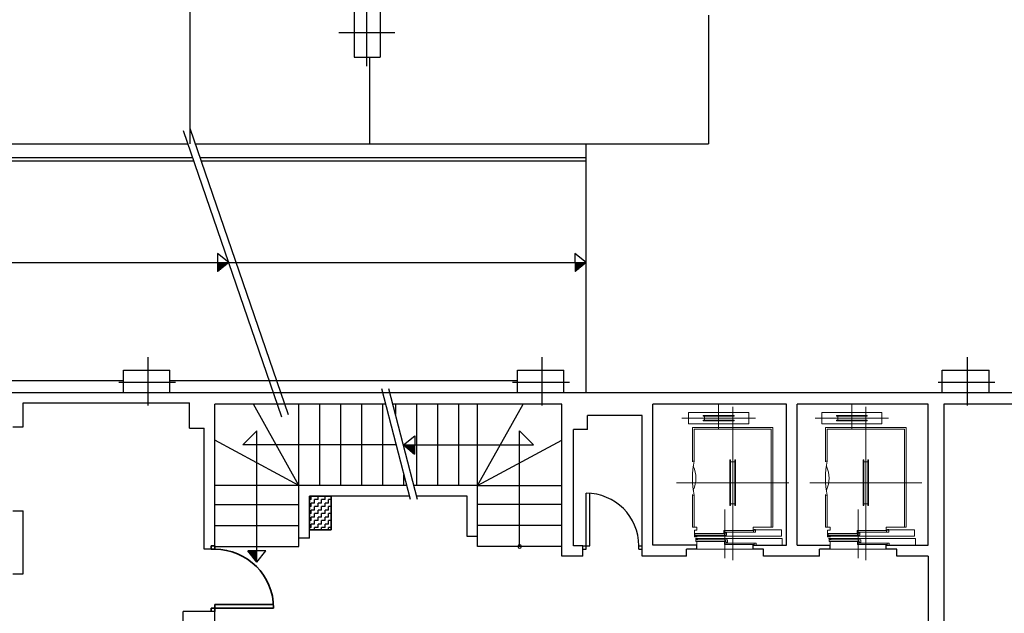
# Model space of a CAD drawing. Header units: metres. Extents: x -1 to 438, y -6 to 52.
# Tile 8 of 10: x 408.04 to 422.09, y 25.08 to 33.55. Entities that reach past the tile are written whole.
import ezdxf

# ---------------------------------------------------------------- set-up
doc = ezdxf.new("R2010")
doc.units = ezdxf.units.M
doc.linetypes.add('CONTINUA', pattern=[0])
for name, color, linetype, lineweight in [('LEGENDA ENDERROCS TEXT', 7, 'CONTINUA', 25), ('PS-1  MURS ACTUAL', 7, 'CONTINUA', 25), ('PS-1  MURS ENDERROCAT', 7, 'CONTINUA', 25)]:
    doc.layers.add(name, color=color, linetype=linetype, lineweight=lineweight)
doc.styles.add('Century Gothic', font='txt')

# ---------------------------------------------------------------- blocks, each defined once
blk = doc.blocks.new('OBJETO_COMPLEJO_0')
at = {"layer": 'PS-1  MURS ACTUAL', "transparency": 33554687}
for start, end in [(90, 270), (270, 90)]:
    blk.add_arc((415.176, 26.031), 0.025, start, end, dxfattribs=at)

msp = doc.modelspace()

# ---------------------------------------------------------------- hatches: boundary and pattern name
at = {"layer": 'PS-1  MURS ENDERROCAT', "linetype": 'CONTINUA', "lineweight": 25, "transparency": 33554687}
h = msp.add_hatch(dxfattribs=at)
h.set_pattern_fill('TRAMA', scale=0.05, angle=90, style=0, pattern_type=2)
h.set_pattern_definition([(90, (-0.1, 0.1), (-0.05, 0.05), [0.05, -0.05]), (180, (-0.1, 0.1), (-0.05, -0.05), [0.05, -0.05])])
h.paths.add_polyline_path([(412.176, 26.27), (412.486, 26.27), (412.486, 26.751), (412.176, 26.751)], flags=0)

# ---------------------------------------------------------------- linework, layer by layer
at = {"layer": 'PS-1  MURS ACTUAL', "color": 180, "linetype": 'CONTINUA', "transparency": 33554687}
for p, q in [((410.471, 40.761), (410.471, 31.781)), ((412.996, 32.89), (412.996, 33.85)), ((417.87, 33.62), (417.87, 31.781)), ((412.596, 33.37), (413.396, 33.37)), ((413.036, 33.02), (413.036, 31.781)), ((416.126, 31.781), (417.87, 31.781)), ((409.876, 28.043), (409.876, 28.733)), ((415.496, 28.043), (415.496, 28.733)), ((421.566, 28.043), (421.566, 28.733)), ((409.456, 28.376), (410.266, 28.376)), ((415.076, 28.376), (415.886, 28.376)), ((415.081, 28.376), (415.881, 28.376)), ((421.146, 28.376), (421.956, 28.376))]:
    msp.add_line(p, q, dxfattribs=at)
at = {"layer": 'PS-1  MURS ACTUAL', "transparency": 33554687}
for p, q in [((412.816, 33.75), (412.816, 33.02)), ((413.186, 33.75), (413.186, 33.02)), ((412.816, 33.02), (413.186, 33.02)), ((407.586, 31.781), (410.444, 31.781)), ((410.55, 31.781), (416.126, 31.781)), ((416.126, 28.23), (416.126, 31.781)), ((410.513, 31.581), (404.696, 31.581)), ((410.53, 31.531), (404.696, 31.531)), ((416.126, 31.581), (410.619, 31.581)), ((416.126, 31.531), (410.636, 31.531)), ((410.865, 30.214), (410.867, 29.955)), ((415.965, 30.214), (415.967, 29.955)), ((404.646, 30.086), (414.897, 30.086)), ((411.132, 30.086), (416.126, 30.086)), ((409.526, 28.23), (409.526, 28.55)), ((409.526, 28.55), (410.186, 28.55)), ((410.186, 28.23), (410.186, 28.55)), ((415.146, 28.23), (415.146, 28.55)), ((415.146, 28.55), (415.806, 28.55)), ((415.806, 28.23), (415.806, 28.55)), ((421.206, 28.23), (421.206, 28.55)), ((421.206, 28.55), (421.876, 28.55)), ((421.876, 28.23), (421.876, 28.55)), ((405.976, 28.401), (409.526, 28.401)), ((410.186, 28.401), (415.146, 28.401)), ((405.976, 28.23), (409.526, 28.23)), ((406.026, 28.23), (409.396, 28.23)), ((409.526, 28.23), (410.186, 28.23)), ((410.056, 28.23), (413.986, 28.23)), ((410.186, 28.23), (413.222, 28.23)), ((413.325, 28.23), (415.016, 28.23)), ((414.086, 28.23), (415.146, 28.23)), ((415.146, 28.23), (415.806, 28.23)), ((415.676, 28.23), (421.066, 28.23)), ((415.806, 28.23), (421.206, 28.23)), ((421.206, 28.23), (421.876, 28.23)), ((421.876, 28.23), (425.216, 28.23)), ((408.093, 28.08), (410.466, 28.08)), ((408.093, 27.741), (408.093, 28.08)), ((410.466, 27.72), (410.466, 28.08)), ((410.826, 26.041), (410.826, 28.061)), ((413.266, 28.061), (410.826, 28.061)), ((412.026, 26.901), (411.377, 28.061)), ((412.026, 26.901), (412.026, 28.061)), ((412.326, 26.901), (412.326, 28.061)), ((412.626, 26.901), (412.626, 28.061)), ((412.926, 26.901), (412.926, 28.061)), ((413.226, 26.901), (413.226, 28.061)), ((415.776, 28.061), (413.369, 28.061)), ((413.406, 28.061), (413.406, 27.915)), ((413.706, 28.061), (413.706, 26.901)), ((414.006, 28.061), (414.006, 26.901)), ((414.306, 28.061), (414.306, 26.901)), ((414.576, 26.901), (415.226, 28.061)), ((414.576, 26.901), (414.576, 28.061)), ((415.776, 25.891), (415.776, 28.061)), ((417.076, 26.051), (417.076, 28.061)), ((418.986, 28.061), (417.076, 28.061)), ((418.986, 26.051), (418.986, 28.061)), ((419.136, 26.051), (419.136, 28.061)), ((421.006, 28.061), (419.136, 28.061)), ((421.006, 26.051), (421.006, 28.061)), ((421.231, 28.061), (421.231, 24.301)), ((426.811, 28.061), (421.231, 28.061)), ((416.926, 27.901), (416.146, 27.901)), ((416.146, 27.701), (416.146, 27.901)), ((416.926, 25.891), (416.926, 27.901)), ((407.943, 27.741), (408.093, 27.741)), ((410.466, 27.72), (410.676, 27.72)), ((410.676, 25.991), (410.676, 27.72)), ((411.226, 27.481), (411.426, 27.681)), ((411.426, 25.809), (411.426, 27.681)), ((415.176, 26.031), (415.176, 27.681)), ((415.176, 27.681), (415.376, 27.481)), ((416.146, 27.701), (415.946, 27.701)), ((415.946, 26.041), (415.946, 27.701)), ((412.026, 26.901), (410.826, 27.548)), ((413.68, 27.609), (413.678, 27.35)), ((414.576, 26.901), (415.776, 27.548)), ((413.416, 27.481), (411.226, 27.481)), ((413.519, 27.481), (415.376, 27.481)), ((413.526, 26.901), (413.526, 27.052)), ((412.026, 26.901), (410.826, 26.901)), ((413.566, 26.901), (412.026, 26.901)), ((412.026, 26.151), (412.026, 26.901)), ((414.576, 26.901), (413.669, 26.901)), ((414.576, 26.171), (414.576, 26.901)), ((414.576, 26.901), (415.776, 26.901)), ((413.604, 26.751), (412.176, 26.751)), ((412.176, 26.151), (412.176, 26.751)), ((414.426, 26.751), (413.708, 26.751)), ((414.426, 26.171), (414.426, 26.751)), ((416.126, 25.991), (416.126, 26.791)), ((416.176, 26.041), (416.176, 26.789)), ((410.826, 26.631), (412.026, 26.631)), ((415.776, 26.631), (414.576, 26.631)), ((407.943, 26.541), (408.093, 26.541)), ((408.093, 25.641), (408.093, 26.541)), ((410.826, 26.331), (412.026, 26.331)), ((415.776, 26.331), (414.576, 26.331)), ((412.176, 26.151), (412.026, 26.151)), ((412.026, 26.031), (412.026, 26.151)), ((414.576, 26.171), (414.426, 26.171)), ((414.576, 26.031), (414.576, 26.171)), ((410.776, 25.991), (410.676, 25.991)), ((410.776, 26.041), (410.776, 25.991)), ((410.826, 26.041), (410.776, 26.041)), ((410.776, 25.991), (410.826, 25.991)), ((410.826, 26.041), (410.826, 25.991)), ((410.826, 26.031), (412.026, 26.031)), ((415.776, 26.031), (414.576, 26.031)), ((416.076, 26.041), (415.946, 26.041)), ((416.076, 25.891), (416.076, 26.041)), ((416.076, 26.041), (416.176, 26.041)), ((416.076, 25.991), (416.126, 25.991)), ((416.876, 25.991), (416.876, 26.041)), ((416.876, 26.041), (416.926, 26.041)), ((416.876, 25.991), (416.926, 25.991)), ((417.706, 26.051), (417.076, 26.051)), ((417.556, 25.891), (417.556, 25.991)), ((417.706, 25.991), (417.556, 25.991)), ((417.706, 25.991), (417.706, 26.051)), ((418.506, 25.991), (418.506, 26.051)), ((418.506, 26.051), (418.986, 26.051)), ((418.656, 25.991), (418.506, 25.991)), ((418.656, 25.891), (418.656, 25.991)), ((419.136, 26.051), (419.606, 26.051)), ((419.456, 25.891), (419.456, 25.991)), ((419.606, 25.991), (419.456, 25.991)), ((419.606, 25.991), (419.606, 26.051)), ((420.406, 25.991), (420.406, 26.051)), ((420.406, 26.051), (421.006, 26.051)), ((420.556, 25.991), (420.406, 25.991)), ((420.556, 25.891), (420.556, 25.991)), ((411.556, 25.969), (411.297, 25.967)), ((416.076, 25.891), (415.776, 25.891)), ((417.556, 25.891), (416.926, 25.891)), ((419.456, 25.891), (418.656, 25.891)), ((421.006, 25.891), (420.556, 25.891)), ((421.006, 25.891), (421.006, 24.301)), ((407.943, 25.641), (408.093, 25.641)), ((410.776, 25.151), (411.666, 25.151)), ((410.776, 25.151), (410.776, 25.101)), ((410.826, 25.201), (411.665, 25.201)), ((410.826, 25.101), (410.826, 25.201)), ((410.376, 24.301), (410.376, 25.101)), ((410.826, 25.101), (410.376, 25.101)), ((410.826, 24.301), (410.826, 25.101))]:
    msp.add_line(p, q, dxfattribs=at)
at = {"layer": 'PS-1  MURS ACTUAL', "linetype": 'CONTINUA', "transparency": 33554687}
for p, q in [((411.785, 27.878), (410.38, 31.967)), ((411.879, 27.91), (410.475, 32)), ((411.027, 30.086), (410.865, 30.214)), ((416.126, 30.086), (415.965, 30.214)), ((411.027, 30.086), (410.867, 29.955)), ((416.126, 30.086), (415.967, 29.955)), ((413.617, 26.701), (413.209, 28.28)), ((413.721, 26.701), (413.312, 28.28)), ((413.519, 27.481), (413.68, 27.609)), ((413.519, 27.481), (413.678, 27.35)), ((411.428, 25.808), (411.297, 25.967)), ((411.428, 25.808), (411.556, 25.969))]:
    msp.add_line(p, q, dxfattribs=at)
at = {"layer": 'PS-1  MURS ACTUAL', "linetype": 'CONTINUA', "lineweight": 13, "transparency": 33554687}
for p, q in [((418.016, 27.713), (418.016, 28.061)), ((418.216, 25.835), (418.216, 28.026)), ((419.916, 27.713), (419.916, 28.061)), ((420.116, 25.835), (420.116, 28.026)), ((417.491, 27.863), (418.541, 27.863)), ((417.586, 27.783), (417.586, 27.943)), ((417.796, 27.903), (418.236, 27.903)), ((417.796, 27.893), (417.796, 27.903)), ((417.796, 27.893), (418.236, 27.893)), ((417.796, 27.823), (417.796, 27.833)), ((417.796, 27.833), (418.236, 27.833)), ((417.796, 27.823), (418.236, 27.823)), ((417.816, 27.833), (417.816, 27.893)), ((418.216, 27.833), (418.216, 27.893)), ((418.236, 27.893), (418.236, 27.903)), ((418.236, 27.823), (418.236, 27.833)), ((418.446, 27.783), (418.446, 27.943)), ((419.391, 27.863), (420.441, 27.863)), ((419.486, 27.783), (419.486, 27.943)), ((419.696, 27.893), (419.696, 27.903)), ((419.696, 27.903), (420.136, 27.903)), ((419.696, 27.893), (420.136, 27.893)), ((419.696, 27.833), (420.136, 27.833)), ((419.696, 27.823), (419.696, 27.833)), ((419.696, 27.823), (420.136, 27.823)), ((419.716, 27.833), (419.716, 27.893)), ((420.116, 27.833), (420.116, 27.893)), ((420.136, 27.893), (420.136, 27.903)), ((420.136, 27.823), (420.136, 27.833)), ((420.346, 27.783), (420.346, 27.943)), ((418.176, 27.266), (418.186, 27.266)), ((418.176, 26.616), (418.176, 27.266)), ((418.186, 26.616), (418.186, 27.266)), ((418.246, 27.266), (418.256, 27.266)), ((418.246, 26.616), (418.246, 27.266)), ((418.256, 26.616), (418.256, 27.266)), ((420.076, 26.616), (420.076, 27.266)), ((420.076, 27.266), (420.086, 27.266)), ((420.086, 26.616), (420.086, 27.266)), ((420.146, 26.616), (420.146, 27.266)), ((420.146, 27.266), (420.156, 27.266)), ((420.156, 26.616), (420.156, 27.266)), ((418.186, 27.241), (418.246, 27.241)), ((420.086, 27.241), (420.146, 27.241)), ((417.416, 26.941), (419.016, 26.941)), ((419.316, 26.941), (420.916, 26.941)), ((418.106, 25.862), (418.106, 26.56)), ((418.176, 26.616), (418.186, 26.616)), ((418.186, 26.641), (418.246, 26.641)), ((418.246, 26.616), (418.256, 26.616)), ((420.006, 25.862), (420.006, 26.56)), ((420.076, 26.616), (420.086, 26.616)), ((420.086, 26.641), (420.146, 26.641)), ((420.146, 26.616), (420.156, 26.616)), ((417.641, 26.306), (417.706, 26.306)), ((418.766, 26.306), (418.791, 26.306)), ((419.541, 26.306), (419.606, 26.306)), ((420.666, 26.306), (420.691, 26.306))]:
    msp.add_line(p, q, dxfattribs=at)
at = {"layer": 'PS-1  MURS ACTUAL', "lineweight": 13, "transparency": 33554687}
for p, q in [((417.586, 27.943), (418.446, 27.943)), ((419.486, 27.943), (420.346, 27.943)), ((417.586, 27.783), (418.446, 27.783)), ((418.791, 27.731), (417.641, 27.731)), ((417.641, 27.731), (417.641, 27.239)), ((418.766, 27.706), (417.666, 27.706)), ((417.666, 27.706), (417.666, 27.251)), ((418.766, 27.706), (418.766, 26.306)), ((418.791, 26.541), (418.791, 27.731)), ((418.791, 27.706), (418.791, 26.306)), ((419.486, 27.783), (420.346, 27.783)), ((419.541, 27.731), (419.541, 27.239)), ((420.691, 27.731), (419.541, 27.731)), ((419.566, 27.706), (419.566, 27.251)), ((420.666, 27.706), (419.566, 27.706)), ((420.666, 27.706), (420.666, 26.306)), ((420.691, 26.541), (420.691, 27.731)), ((420.691, 27.706), (420.691, 26.306)), ((418.766, 26.566), (418.766, 27.566)), ((420.666, 26.566), (420.666, 27.566)), ((417.666, 27.251), (417.641, 27.251)), ((419.566, 27.251), (419.541, 27.251)), ((417.641, 26.775), (417.641, 26.306)), ((417.666, 26.761), (417.641, 26.761)), ((417.666, 26.761), (417.666, 26.306)), ((419.541, 26.775), (419.541, 26.306)), ((419.566, 26.761), (419.541, 26.761)), ((419.566, 26.761), (419.566, 26.306)), ((417.671, 26.176), (418.911, 26.176)), ((418.099, 26.192), (417.677, 26.192)), ((418.513, 26.237), (418.091, 26.237)), ((418.911, 26.27), (418.506, 26.27)), ((418.911, 26.27), (418.911, 26.176)), ((419.571, 26.176), (420.811, 26.176)), ((419.999, 26.192), (419.577, 26.192)), ((420.413, 26.237), (419.991, 26.237)), ((420.811, 26.27), (420.406, 26.27)), ((420.811, 26.27), (420.811, 26.176)), ((418.113, 26.124), (417.691, 26.124)), ((417.706, 26.051), (417.706, 26.102)), ((417.706, 25.991), (418.506, 25.991)), ((418.521, 26.079), (418.099, 26.079)), ((420.013, 26.124), (419.591, 26.124)), ((419.606, 26.051), (419.606, 26.102)), ((419.606, 25.991), (420.406, 25.991)), ((420.421, 26.079), (419.999, 26.079))]:
    msp.add_line(p, q, dxfattribs=at)
for points in [[(417.666, 26.306), (417.706, 26.306), (417.706, 26.265), (417.671, 26.265), (417.671, 26.169), (417.711, 26.169)], [(418.121, 26.22), (418.091, 26.22), (418.091, 26.259), (418.513, 26.259), (418.513, 26.237), (418.543, 26.237), (418.543, 26.274), (418.523, 26.274)], [(418.766, 26.306), (418.506, 26.306), (418.506, 26.265), (418.536, 26.265)], [(419.566, 26.306), (419.606, 26.306), (419.606, 26.265), (419.571, 26.265), (419.571, 26.169), (419.611, 26.169)], [(420.021, 26.22), (419.991, 26.22), (419.991, 26.259), (420.413, 26.259), (420.413, 26.237), (420.443, 26.237), (420.443, 26.274), (420.423, 26.274)], [(420.666, 26.306), (420.406, 26.306), (420.406, 26.265), (420.436, 26.265)], [(417.707, 26.175), (417.677, 26.175), (417.677, 26.214), (418.099, 26.214), (418.099, 26.192), (418.129, 26.192), (418.129, 26.229), (418.109, 26.229)], [(417.684, 26.146), (418.924, 26.146), (418.924, 26.051)], [(417.721, 26.141), (417.691, 26.141), (417.691, 26.102), (418.113, 26.102), (418.113, 26.124), (418.143, 26.124), (418.143, 26.087), (418.123, 26.087)], [(419.607, 26.175), (419.577, 26.175), (419.577, 26.214), (419.999, 26.214), (419.999, 26.192), (420.029, 26.192), (420.029, 26.229), (420.009, 26.229)], [(419.584, 26.146), (420.824, 26.146), (420.824, 26.051)], [(419.621, 26.141), (419.591, 26.141), (419.591, 26.102), (420.013, 26.102), (420.013, 26.124), (420.043, 26.124), (420.043, 26.087), (420.023, 26.087)], [(418.129, 26.096), (418.099, 26.096), (418.099, 26.057), (418.521, 26.057), (418.521, 26.079), (418.551, 26.079), (418.551, 26.051)], [(420.029, 26.096), (419.999, 26.096), (419.999, 26.057), (420.421, 26.057), (420.421, 26.079), (420.451, 26.079), (420.451, 26.051)]]:
    msp.add_lwpolyline(points, dxfattribs=at)
at = {"layer": 'PS-1  MURS ACTUAL', "transparency": 33554687}
for centre, radius, start, end in [((410.687, 38.208), 8.139, 271.2603, 272.2995), ((410.687, 38.208), 8.149, 271.2593, 272.2068), ((415.787, 38.208), 8.139, 271.2603, 272.2995), ((415.787, 38.208), 8.149, 271.2593, 272.2068), ((410.687, 38.208), 8.159, 271.2583, 272.1144), ((410.687, 38.208), 8.169, 271.2573, 272.0224), ((410.687, 38.208), 8.179, 271.2563, 271.9309), ((410.687, 38.208), 8.189, 271.2553, 271.8398), ((410.687, 38.208), 8.199, 271.2542, 271.7491), ((410.687, 38.208), 8.209, 271.2532, 271.6588), ((410.687, 38.208), 8.219, 271.2522, 271.5689), ((410.687, 38.208), 8.229, 271.2512, 271.4794), ((410.687, 38.208), 8.239, 271.2502, 271.3903), ((410.687, 38.208), 8.249, 271.2492, 271.3016), ((415.787, 38.208), 8.159, 271.2583, 272.1144), ((415.787, 38.208), 8.169, 271.2573, 272.0224), ((415.787, 38.208), 8.179, 271.2563, 271.9309), ((415.787, 38.208), 8.189, 271.2553, 271.8398), ((415.787, 38.208), 8.199, 271.2542, 271.7491), ((415.787, 38.208), 8.209, 271.2532, 271.6588), ((415.787, 38.208), 8.219, 271.2522, 271.5689), ((415.787, 38.208), 8.229, 271.2512, 271.4794), ((415.787, 38.208), 8.239, 271.2502, 271.3903), ((415.787, 38.208), 8.249, 271.2492, 271.3016), ((413.858, 35.603), 8.139, 267.7005, 268.7397), ((413.858, 35.603), 8.149, 267.7932, 268.7407), ((413.858, 35.603), 8.159, 267.8856, 268.7417), ((413.858, 35.603), 8.169, 267.9776, 268.7427), ((413.858, 35.603), 8.179, 268.0691, 268.7437), ((413.858, 35.603), 8.189, 268.1602, 268.7447), ((413.858, 35.603), 8.199, 268.2509, 268.7458), ((413.858, 35.603), 8.209, 268.3412, 268.7468), ((413.858, 35.603), 8.219, 268.4311, 268.7478), ((413.858, 35.603), 8.229, 268.5206, 268.7488), ((413.858, 35.603), 8.239, 268.6097, 268.7498), ((413.858, 35.603), 8.249, 268.6984, 268.7508), ((416.126, 26.041), 0.75, 0, 90), ((410.826, 25.151), 0.84, 0, 90), ((419.55, 26.147), 8.249, 181.2492, 181.3016), ((419.55, 26.147), 8.239, 181.2502, 181.3903), ((419.55, 26.147), 8.229, 181.2512, 181.4794), ((419.55, 26.147), 8.219, 181.2522, 181.5689), ((419.55, 26.147), 8.209, 181.2532, 181.6588), ((419.55, 26.147), 8.199, 181.2542, 181.7491), ((419.55, 26.147), 8.189, 181.2553, 181.8398), ((419.55, 26.147), 8.179, 181.2563, 181.9309), ((419.55, 26.147), 8.169, 181.2573, 182.0224), ((419.55, 26.147), 8.159, 181.2583, 182.1144), ((419.55, 26.147), 8.149, 181.2593, 182.2068), ((419.55, 26.147), 8.139, 181.2603, 182.2995)]:
    msp.add_arc(centre, radius, start, end, dxfattribs=at)
at = {"layer": 'PS-1  MURS ACTUAL', "lineweight": 13, "transparency": 33554687}
for centre, radius, start, end in [((418.854, 27.006), 1.213, 168.3473, 191.6527), ((417.292, 27.006), 0.399, 334.7815, 25.2185), ((420.754, 27.006), 1.213, 168.3473, 191.6527), ((419.192, 27.006), 0.399, 334.7815, 25.2185)]:
    msp.add_arc(centre, radius, start, end, dxfattribs=at)
at = {"layer": 'PS-1  MURS ENDERROCAT', "color": 2, "linetype": 'CONTINUA', "lineweight": 35, "transparency": 33554687}
for p, q in [((410.776, 26.041), (410.776, 25.991)), ((410.826, 26.041), (410.776, 26.041)), ((410.776, 25.991), (410.826, 25.991)), ((410.826, 26.041), (410.826, 25.991)), ((410.776, 25.151), (411.666, 25.151)), ((410.776, 25.151), (410.776, 25.101)), ((410.826, 25.201), (411.665, 25.201)), ((410.826, 25.101), (410.826, 25.201))]:
    msp.add_line(p, q, dxfattribs=at)
msp.add_lwpolyline([(412.176, 26.751), (412.486, 26.751), (412.486, 26.27), (412.176, 26.27), (412.176, 26.751)], close=True, dxfattribs=at)
msp.add_arc((410.826, 25.151), 0.84, 0, 90, dxfattribs=at)

# ---------------------------------------------------------------- block references
at = {"layer": 'PS-1  MURS ACTUAL', "transparency": 33554687}
msp.add_blockref('OBJETO_COMPLEJO_0', (0, 0), dxfattribs=at)

# ---------------------------------------------------------------- texts
at = {"layer": 'LEGENDA ENDERROCS TEXT', "color": 7, "linetype": 'CONTINUA', "lineweight": 25, "transparency": 33554687, "insert": (402.571, 30.379), "char_height": 0.15, "width": 5.1475, "attachment_point": 1, "style": 'Century Gothic'}
msp.add_mtext('-\\~Enderroc\\~de\\~murs,\\~envans\\~i\\~elements\\~constructius', dxfattribs=at)

doc.saveas('drawing.dxf')
